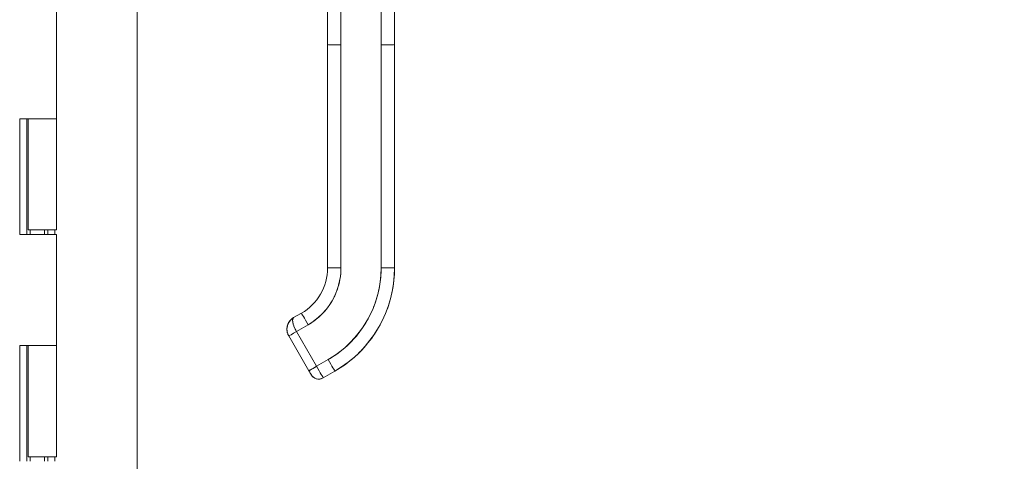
# Model space of a CAD drawing. Header units: inches. Extents: x 14 to 423, y 12 to 263.
# Tile 23 of 124: x 40.04 to 48.72, y 157.46 to 161.36. Entities that reach past the tile are written whole.
import ezdxf

# ---------------------------------------------------------------- set-up
doc = ezdxf.new("R2010")
doc.units = ezdxf.units.IN
doc.header["$LTSCALE"] = 26
doc.header["$MEASUREMENT"] = 0
for name, color, linetype, lineweight in [('Dimension (ANSI)', 7, 'Continuous', 5), ('Visible (ANSI)', 7, 'Continuous', 5), ('Visible Narrow (ANSI)', 7, 'Continuous', 5)]:
    doc.layers.add(name, color=color, linetype=linetype, lineweight=lineweight)
doc.styles.add('ROMANS', font='romans.shx')
doc.dimstyles.new('Default (ANSI)', dxfattribs={"dimscale": 26, "dimtxt": 0.08, "dimasz": 0.098425, "dimexe": 0.125, "dimexo": 0.0625, "dimgap": 0.031496, "dimtad": 0, "dimtih": 1, "dimtoh": 1, "dimrnd": 1e-08, "dimzin": 0, "dimdsep": 46, "dimtxsty": 'ROMANS', "dimcen": 0.09, "dimdle": 0.393701, "dimclrd": 256, "dimclre": 256, "dimclrt": 256, "dimadec": 0, "dimazin": 0, "dimtfac": 1.25, "dimtofl": 0, "dimtmove": 0, "dimatfit": 3, "dimfxl": 1, "dimtolj": 1, "dimtzin": 0, "dimlwd": -1, "dimlwe": -1, "dimarcsym": 0})

# ---------------------------------------------------------------- blocks, each defined once
blk = doc.blocks.new('*D14')
at = {"layer": 'Defpoints', "color": 0, "transparency": 16777216}
for p in [(40.3619, 198.4826), (40.3619, 130.4826), (53.2627, 130.4826)]:
    blk.add_point(p, dxfattribs=at)
at = {"layer": 'Dimension (ANSI)', "transparency": 16777216}
for p, q in [((41.9869, 198.4826), (56.5127, 198.4826)), ((53.2627, 195.9236), (53.2627, 169.8082)), ((53.2627, 133.0417), (53.2627, 159.1571)), ((41.9869, 130.4826), (56.5127, 130.4826))]:
    blk.add_line(p, q, dxfattribs=at)
for points in [[(52.8362, 195.9236), (53.6892, 195.9236), (53.2627, 198.4826)], [(52.8362, 133.0417), (53.6892, 133.0417), (53.2627, 130.4826)]]:
    blk.add_solid(points, dxfattribs=at)
at = {"layer": 'Dimension (ANSI)', "transparency": 16777216, "insert": (53.2627, 164.4826), "char_height": 2.08, "attachment_point": 5, "style": 'ROMANS'}
blk.add_mtext('\\A1;68.00{\\PCONT.\\PHINGE}', dxfattribs=at)

msp = doc.modelspace()

# ---------------------------------------------------------------- linework, layer by layer
at = {"layer": 'Visible (ANSI)'}
for p, q in [((41.0723, 199.4514), (41.0723, 129.5138)), ((42.7503, 161.1358), (42.7503, 162.0619)), ((42.8684, 162.0617), (42.8684, 161.1357)), ((43.2227, 161.1357), (43.2227, 162.0617)), ((43.3408, 162.0619), (43.3408, 161.1358)), ((40.3619, 161.4626), (40.3619, 160.4826)), ((42.7503, 159.1673), (42.7503, 161.1358)), ((42.7503, 161.1358), (42.7503, 160.6831)), ((42.8684, 159.1672), (42.8684, 161.1357)), ((42.8684, 161.1357), (42.8684, 159.1672)), ((43.2227, 159.1672), (43.2227, 161.1357)), ((43.2227, 161.1357), (43.2227, 159.1672)), ((43.3408, 161.1358), (43.3408, 159.1673)), ((43.3408, 159.1673), (43.3408, 161.1358)), ((42.7503, 160.6831), (42.7503, 160.5846)), ((42.7503, 160.5846), (42.7503, 159.9744)), ((40.0371, 159.4626), (40.0371, 160.4826)), ((40.0373, 160.4826), (40.0371, 160.4826)), ((40.0373, 160.4826), (40.1153, 160.4826)), ((40.0998, 159.4626), (40.0998, 160.4826)), ((40.1119, 160.4826), (40.1119, 159.5026)), ((40.3619, 160.4826), (40.1153, 160.4826)), ((40.1153, 160.4826), (40.3619, 160.4826)), ((40.3619, 160.4826), (40.3619, 159.5026)), ((42.7503, 159.9744), (42.7503, 159.876)), ((42.7503, 159.876), (42.7503, 159.2657)), ((40.0371, 159.4626), (40.0373, 159.4626)), ((40.1153, 159.4626), (40.0373, 159.4626)), ((40.3619, 159.5026), (40.1119, 159.5026)), ((40.1153, 159.4626), (40.3619, 159.4626)), ((40.1298, 159.5026), (40.1298, 159.4626)), ((40.2543, 159.5026), (40.2543, 159.4626)), ((40.286, 159.4626), (40.286, 159.5026)), ((40.3458, 159.5026), (40.3458, 159.4626)), ((40.3619, 159.4626), (40.3619, 158.4826)), ((42.7503, 159.2657), (42.7503, 159.1673)), ((42.52, 158.7691), (42.4518, 158.7297)), ((42.4518, 158.7297), (42.52, 158.7691)), ((42.4518, 158.7297), (42.52, 158.7691)), ((42.4518, 158.7293), (42.52, 158.7687)), ((42.52, 158.7687), (42.4518, 158.7293)), ((42.4518, 158.7294), (42.52, 158.7687)), ((42.52, 158.7687), (42.4518, 158.7294)), ((42.4518, 158.729), (42.52, 158.7684)), ((42.4518, 158.729), (42.52, 158.7684)), ((42.52, 158.7684), (42.4518, 158.729)), ((42.52, 158.7684), (42.4518, 158.729)), ((42.52, 158.7691), (42.52, 158.7691)), ((42.52, 158.7687), (42.52, 158.7687)), ((42.52, 158.7684), (42.52, 158.7684)), ((42.4518, 158.7297), (42.4518, 158.7297)), ((42.4518, 158.7297), (42.4518, 158.7297)), ((42.4518, 158.7294), (42.4518, 158.7293)), ((42.4518, 158.7293), (42.4518, 158.7294)), ((42.4518, 158.729), (42.4518, 158.729)), ((42.4518, 158.729), (42.4518, 158.729)), ((42.4767, 158.6069), (42.579, 158.6659)), ((42.579, 158.6659), (42.4767, 158.6069)), ((42.4085, 158.5676), (42.4085, 158.5676)), ((42.4085, 158.5676), (42.4085, 158.5676)), ((42.4085, 158.5676), (42.5857, 158.2607)), ((42.4767, 158.6069), (42.6539, 158.3)), ((42.6539, 158.3), (42.4767, 158.6069)), ((40.0371, 157.4626), (40.0371, 158.4826)), ((40.0373, 158.4826), (40.0371, 158.4826)), ((40.0373, 158.4826), (40.1153, 158.4826)), ((40.0998, 157.4626), (40.0998, 158.4826)), ((40.1119, 158.4826), (40.1119, 157.5026)), ((40.3619, 158.4826), (40.1153, 158.4826)), ((40.1153, 158.4826), (40.3619, 158.4826)), ((40.3619, 158.4826), (40.3619, 157.5026)), ((42.7562, 158.3591), (42.6539, 158.3)), ((42.6539, 158.3), (42.7562, 158.3591)), ((42.8152, 158.2569), (42.7129, 158.1979)), ((42.8152, 158.2569), (42.8152, 158.2569)), ((42.8152, 158.2569), (42.8152, 158.2569)), ((40.3619, 157.5026), (40.1119, 157.5026)), ((40.1298, 157.5026), (40.1298, 157.4626)), ((40.2543, 157.5026), (40.2543, 157.4626)), ((40.286, 157.4626), (40.286, 157.5026)), ((40.3458, 157.5026), (40.3458, 157.4626))]:
    msp.add_line(p, q, dxfattribs=at)
for centre, radius, start, end in [((42.5108, 158.6274), 0.1181, 120.00002, 179.87124), ((42.5108, 158.6274), 0.1181, 120.00002, 180.00001), ((42.5108, 158.6271), 0.1181, 120.00002, 180.00003), ((42.5108, 158.627), 0.1181, 120.00002, 179.99999), ((42.5108, 158.627), 0.1181, 120.00002, 179.87124), ((42.5108, 158.6267), 0.1181, 120.00002, 179.84288), ((42.5108, 158.6271), 0.1181, 120.00037, 177.49548), ((42.5108, 158.6267), 0.1181, 120.00161, 178.54156), ((42.6736, 158.2661), 0.0787, 209.99998, 299.99998), ((42.6736, 158.2661), 0.0787, 209.99743, 300.00166)]:
    msp.add_arc(centre, radius, start, end, dxfattribs=at)
for centre, major_axis, ratio, start_param, end_param in [((42.8684, 161.1358), (-0.1181, 0), 0.001274, 0.000027, 1.570778), ((42.8684, 161.1358), (-0.1181, 0), 0.001274, 0.000005, 1.570799), ((43.2227, 161.1358), (0.1181, 0), 0.001274, 4.712398, 6.283169), ((43.2227, 161.1358), (0.1181, 0), 0.001274, 4.712389, 6.283183), ((42.2896, 159.1673), (0.399, 0.2303), 1, 4.712389, 5.759587), ((42.2896, 159.1672), (0.5788, 0), 0.999999, 5.235988, 6.283185), ((42.8684, 159.1673), (-0.1181, 0), 0.001274, 6.283183, 7.853982), ((42.8684, 159.1673), (-0.1181, 0), 0.001274, 0, 1.570794), ((42.2896, 159.1672), (0.8081, 0.4666), 1, 4.712389, 5.759587), ((42.2896, 159.168), (1.0512, 0), 0.999999, 5.235988, 6.283185), ((43.2227, 159.1673), (0.1181, 0), 0.001274, 4.712391, 6.283189), ((43.2227, 159.1673), (0.1181, 0), 0.001274, 4.712392, 6.283185), ((42.5292, 158.753), (-0.0093, 0.016), 0.000637, 0.001103, 0.256735), ((42.5292, 158.7527), (-0.0093, 0.016), 0.000637, 0.001103, 0.177816), ((42.5292, 158.7527), (-0.0093, 0.016), 0.000637, 6.098089, 6.284288), ((42.579, 158.6661), (-0.0591, 0.1023), 0.000637, 0.001103, 1.571899), ((42.579, 158.6661), (-0.0591, 0.1023), 0.000637, 0.001103, 1.571897), ((42.461, 158.7137), (-0.0093, 0.016), 0.000637, 0.001103, 0.177427), ((42.461, 158.7137), (-0.0093, 0.016), 0.000637, 0.001103, 0.177427), ((42.461, 158.7133), (-0.0093, 0.016), 0.000637, 0.001103, 0.177427), ((42.461, 158.7133), (-0.0093, 0.016), 0.000637, 0.001103, 0.177427), ((42.4767, 158.607), (-0.0682, -0.0394), 0.001103, 6.282549, 7.853345), ((42.4767, 158.607), (-0.0682, -0.0394), 0.001103, 6.282563, 7.853325), ((42.6539, 158.3001), (-0.0682, -0.0394), 0.001103, 0.000044, 1.57016), ((42.6539, 158.3002), (0.0591, -0.1023), 0.000637, 4.713478, 6.283158), ((42.6539, 158.3002), (0.0591, -0.1023), 0.000609, 4.713703, 6.282973), ((42.7562, 158.3592), (0.0591, -0.1023), 0.000637, 4.713495, 6.284288), ((42.7562, 158.3592), (0.0591, -0.1023), 0.000637, 4.713492, 6.284288)]:
    msp.add_ellipse(centre, major_axis=major_axis, ratio=ratio, start_param=start_param, end_param=end_param, dxfattribs=at)
for points, knots in [([(42.579, 158.6659), (42.6082, 158.6828), (42.6356, 158.7019), (42.6613, 158.7235), (42.687, 158.7451), (42.7111, 158.7691), (42.7329, 158.795), (42.7546, 158.8209), (42.774, 158.8486), (42.7909, 158.8778), (42.8077, 158.907), (42.8221, 158.9377), (42.8336, 158.9695), (42.8451, 159.0013), (42.8539, 159.0341), (42.8597, 159.0672), (42.8655, 159.1002), (42.8684, 159.1335), (42.8684, 159.1672)], [0, 0, 0, 0, 0.166667, 0.166667, 0.166667, 0.333333, 0.333333, 0.333333, 0.5, 0.5, 0.5, 0.666667, 0.666667, 0.666667, 0.833333, 0.833333, 0.833333, 1, 1, 1, 1]), ([(43.2227, 159.1672), (43.2227, 159.1126), (43.218, 159.0589), (43.2086, 159.0056), (43.1992, 158.9523), (43.1851, 158.8994), (43.1665, 158.8482), (43.1479, 158.797), (43.1249, 158.7476), (43.0977, 158.7006), (43.0705, 158.6535), (43.0393, 158.6089), (43.0043, 158.5672), (42.9692, 158.5255), (42.9305, 158.4868), (42.889, 158.452), (42.8475, 158.4172), (42.8034, 158.3863), (42.7562, 158.3591)], [0, 0, 0, 0, 0.166667, 0.166667, 0.166667, 0.333333, 0.333333, 0.333333, 0.5, 0.5, 0.5, 0.666667, 0.666667, 0.666667, 0.833333, 0.833333, 0.833333, 1, 1, 1, 1]), ([(42.8152, 158.2569), (42.8788, 158.2936), (42.9385, 158.337), (43.0476, 158.4352), (43.0969, 158.4901), (43.1832, 158.6088), (43.2201, 158.6727), (43.2798, 158.8068), (43.3026, 158.877), (43.3331, 159.0205), (43.3408, 159.0939), (43.3408, 159.1673)], [5.235988, 5.235988, 5.235988, 5.235988, 5.445427, 5.445427, 5.654867, 5.654867, 5.864306, 5.864306, 6.073746, 6.073746, 6.283185, 6.283185, 6.283185, 6.283185]), ([(42.4516, 158.7289), (42.4424, 158.7236), (42.434, 158.717), (42.4266, 158.7095), (42.4192, 158.702), (42.4128, 158.6934), (42.4077, 158.6843), (42.4026, 158.6751), (42.3988, 158.6654), (42.3963, 158.6554), (42.3937, 158.6454), (42.3926, 158.6351), (42.3927, 158.625), (42.3929, 158.6148), (42.3943, 158.6048), (42.397, 158.5952), (42.3997, 158.5855), (42.4036, 158.5762), (42.4085, 158.5676)], [0.0008273, 0.0008273, 0.0008273, 0.0008273, 0.1666667, 0.1666667, 0.1666667, 0.3333333, 0.3333333, 0.3333333, 0.5, 0.5, 0.5, 0.6666667, 0.6666667, 0.6666667, 0.8333333, 0.8333333, 0.8333333, 1, 1, 1, 1]), ([(42.3927, 158.6271), (42.3927, 158.6353), (42.3936, 158.6436), (42.397, 158.6597), (42.3996, 158.6676), (42.4063, 158.6826), (42.4104, 158.6898), (42.4201, 158.7032), (42.4257, 158.7093), (42.4379, 158.7204), (42.4446, 158.7252), (42.4518, 158.7294)], [3.141592, 3.141592, 3.141592, 3.141592, 3.351032, 3.351032, 3.560472, 3.560472, 3.769911, 3.769911, 3.979351, 3.979351, 4.18879, 4.18879, 4.18879, 4.18879]), ([(42.4518, 158.729), (42.4446, 158.7249), (42.4379, 158.72), (42.4257, 158.709), (42.4201, 158.7028), (42.4104, 158.6895), (42.4063, 158.6823), (42.3996, 158.6672), (42.397, 158.6593), (42.3936, 158.6433), (42.3927, 158.6352), (42.3927, 158.627)], [2.094395, 2.094395, 2.094395, 2.094395, 2.303835, 2.303835, 2.513274, 2.513274, 2.722714, 2.722714, 2.932153, 2.932153, 3.13885, 3.13885, 3.13885, 3.13885]), ([(42.4085, 158.5676), (42.4065, 158.5712), (42.4046, 158.5749), (42.4028, 158.5788), (42.4006, 158.584), (42.3986, 158.5894), (42.3971, 158.5949), (42.3962, 158.598), (42.3955, 158.6011), (42.3949, 158.6042), (42.3936, 158.611), (42.3928, 158.6178), (42.3927, 158.6248), (42.3927, 158.6258), (42.3927, 158.6268), (42.3927, 158.6278), (42.3928, 158.6346), (42.3934, 158.6415), (42.3947, 158.6484), (42.3952, 158.6507), (42.3956, 158.6529), (42.3962, 158.6552), (42.3971, 158.6589), (42.3982, 158.6626), (42.3995, 158.6662), (42.4013, 158.6713), (42.4035, 158.6763), (42.406, 158.6812), (42.4066, 158.6822), (42.4071, 158.6832), (42.4077, 158.6842), (42.4094, 158.6874), (42.4113, 158.6904), (42.4133, 158.6934), (42.4157, 158.6969), (42.4183, 158.7003), (42.4211, 158.7035), (42.4229, 158.7056), (42.4247, 158.7076), (42.4266, 158.7095), (42.4274, 158.7103), (42.4282, 158.7111), (42.429, 158.7119), (42.4315, 158.7143), (42.4341, 158.7166), (42.4368, 158.7187), (42.4393, 158.7207), (42.4418, 158.7226), (42.4444, 158.7244), (42.4468, 158.726), (42.4493, 158.7275), (42.4518, 158.729)], [0, 0, 0, 0, 0.0715294, 0.0715294, 0.0715294, 0.1666667, 0.1666667, 0.1666667, 0.2191087, 0.2191087, 0.2191087, 0.3333333, 0.3333333, 0.3333333, 0.3497655, 0.3497655, 0.3497655, 0.4625066, 0.4625066, 0.4625066, 0.5, 0.5, 0.5, 0.5617957, 0.5617957, 0.5617957, 0.6483456, 0.6483456, 0.6483456, 0.6666667, 0.6666667, 0.6666667, 0.7237363, 0.7237363, 0.7237363, 0.7909989, 0.7909989, 0.7909989, 0.8333333, 0.8333333, 0.8333333, 0.8512295, 0.8512295, 0.8512295, 0.9053658, 0.9053658, 0.9053658, 0.9545679, 0.9545679, 0.9545679, 0.9999865, 0.9999865, 0.9999865, 0.9999865]), ([(42.3974, 158.6604), (42.397, 158.6589), (42.3966, 158.6574), (42.3962, 158.6559), (42.3958, 158.6545), (42.3955, 158.653), (42.3952, 158.6516), (42.3935, 158.6435), (42.3927, 158.6354), (42.3927, 158.6275)], [0.4534485, 0.4534485, 0.4534485, 0.4534485, 0.477047, 0.477047, 0.477047, 0.5, 0.5, 0.5, 0.6280519, 0.6280519, 0.6280519, 0.6280519]), ([(42.3928, 158.6307), (42.393, 158.6393), (42.3942, 158.6479), (42.3963, 158.6564), (42.3988, 158.6663), (42.4027, 158.6761), (42.4078, 158.6852), (42.4129, 158.6943), (42.4193, 158.7028), (42.4267, 158.7103), (42.4341, 158.7178), (42.4425, 158.7244), (42.4518, 158.7297)], [0.3590291, 0.3590291, 0.3590291, 0.3590291, 0.5, 0.5, 0.5, 0.6666667, 0.6666667, 0.6666667, 0.8333333, 0.8333333, 0.8333333, 0.9999961, 0.9999961, 0.9999961, 0.9999961]), ([(42.4307, 158.7142), (42.4303, 158.7138), (42.4299, 158.7134), (42.4295, 158.713), (42.4281, 158.7117), (42.4267, 158.7104), (42.4254, 158.709), (42.4192, 158.7026), (42.4139, 158.6956), (42.4094, 158.688), (42.4086, 158.6867), (42.4078, 158.6852), (42.4071, 158.6838)], [0.1303452, 0.1303452, 0.1303452, 0.1303452, 0.1383828, 0.1383828, 0.1383828, 0.1666667, 0.1666667, 0.1666667, 0.3001655, 0.3001655, 0.3001655, 0.3248016, 0.3248016, 0.3248016, 0.3248016]), ([(42.4767, 158.6069), (42.4718, 158.6154), (42.4672, 158.6242), (42.4631, 158.633), (42.459, 158.6418), (42.4553, 158.6507), (42.4523, 158.6592), (42.4493, 158.6677), (42.4469, 158.6758), (42.4453, 158.6834), (42.4436, 158.6911), (42.4428, 158.6982), (42.4427, 158.7044), (42.4426, 158.7106), (42.4432, 158.7158), (42.4447, 158.7199), (42.4462, 158.7241), (42.4485, 158.7271), (42.4518, 158.729)], [0, 0, 0, 0, 0.1666667, 0.1666667, 0.1666667, 0.3333333, 0.3333333, 0.3333333, 0.5, 0.5, 0.5, 0.6666667, 0.6666667, 0.6666667, 0.8333333, 0.8333333, 0.8333333, 1, 1, 1, 1]), ([(42.4518, 158.729), (42.4509, 158.7285), (42.45, 158.7279), (42.4493, 158.7272), (42.4485, 158.7265), (42.4478, 158.7256), (42.4471, 158.7247), (42.4464, 158.7237), (42.4458, 158.7225), (42.4453, 158.7213), (42.445, 158.7207), (42.4447, 158.72), (42.4445, 158.7193), (42.4442, 158.7185), (42.444, 158.7176), (42.4438, 158.7167), (42.4434, 158.7148), (42.4431, 158.7127), (42.4429, 158.7105), (42.4427, 158.7081), (42.4426, 158.7054), (42.4427, 158.7026), (42.4427, 158.7025), (42.4427, 158.7023), (42.4427, 158.7022), (42.4429, 158.6989), (42.4432, 158.6954), (42.4438, 158.6916), (42.4443, 158.6879), (42.4451, 158.6841), (42.446, 158.6801), (42.4461, 158.6795), (42.4463, 158.6789), (42.4464, 158.6784), (42.4478, 158.6729), (42.4495, 158.6673), (42.4514, 158.6617), (42.4523, 158.6593), (42.4531, 158.6569), (42.454, 158.6545), (42.4557, 158.65), (42.4575, 158.6455), (42.4594, 158.6412), (42.4611, 158.6371), (42.463, 158.6332), (42.4648, 158.6293), (42.4667, 158.6255), (42.4686, 158.6217), (42.4706, 158.6181), (42.4726, 158.6143), (42.4747, 158.6105), (42.4767, 158.6069)], [0, 0, 0, 0, 0.042575, 0.042575, 0.042575, 0.089021, 0.089021, 0.089021, 0.140441, 0.140441, 0.140441, 0.166667, 0.166667, 0.166667, 0.198054, 0.198054, 0.198054, 0.263294, 0.263294, 0.263294, 0.333333, 0.333333, 0.333333, 0.337089, 0.337089, 0.337089, 0.419118, 0.419118, 0.419118, 0.5, 0.5, 0.5, 0.511556, 0.511556, 0.511556, 0.620733, 0.620733, 0.620733, 0.666667, 0.666667, 0.666667, 0.753268, 0.753268, 0.753268, 0.833333, 0.833333, 0.833333, 0.914298, 0.914298, 0.914298, 1, 1, 1, 1]), ([(42.5857, 158.2607), (42.5857, 158.2607), (42.5868, 158.2614), (42.589, 158.2626), (42.5913, 158.2639), (42.5945, 158.2658), (42.5987, 158.2682), (42.6029, 158.2706), (42.6081, 158.2736), (42.6138, 158.2769), (42.6196, 158.2802), (42.626, 158.2839), (42.6328, 158.2879), (42.6396, 158.2918), (42.6468, 158.2959), (42.6539, 158.3)], [0.0004327, 0.0004327, 0.0004327, 0.0004327, 0.2, 0.2, 0.2, 0.4, 0.4, 0.4, 0.6, 0.6, 0.6, 0.8, 0.8, 0.8, 1, 1, 1, 1]), ([(42.5857, 158.2607), (42.5884, 158.256), (42.5909, 158.2517), (42.5933, 158.2476), (42.5956, 158.2436), (42.5978, 158.2398), (42.5996, 158.2367), (42.6014, 158.2335), (42.6029, 158.231), (42.6039, 158.2293), (42.6048, 158.2276), (42.6053, 158.2268), (42.6054, 158.2267)], [0, 0, 0, 0, 0.25, 0.25, 0.25, 0.5, 0.5, 0.5, 0.75, 0.75, 0.75, 1, 1, 1, 1]), ([(42.6054, 158.2267), (42.6054, 158.2267), (42.6049, 158.2276), (42.6039, 158.2293), (42.6029, 158.231), (42.6014, 158.2335), (42.5996, 158.2367), (42.5978, 158.2398), (42.5957, 158.2435), (42.5933, 158.2476), (42.5909, 158.2517), (42.5883, 158.2562), (42.5857, 158.2607)], [0, 0, 0, 0, 0.25, 0.25, 0.25, 0.5, 0.5, 0.5, 0.75, 0.75, 0.75, 1, 1, 1, 1]), ([(42.713, 158.1979), (42.7056, 158.1936), (42.6974, 158.1905), (42.6809, 158.1872), (42.6723, 158.1869), (42.6557, 158.1889), (42.6475, 158.1913), (42.6323, 158.1985), (42.6253, 158.2033), (42.6162, 158.212), (42.6135, 158.2151), (42.6097, 158.22), (42.6085, 158.2217), (42.6071, 158.2238), (42.6069, 158.2242), (42.6065, 158.2248), (42.6064, 158.2249), (42.6062, 158.2253), (42.6061, 158.2254), (42.606, 158.2257), (42.6059, 158.2258), (42.6058, 158.2261), (42.6057, 158.2262), (42.6056, 158.2264), (42.6055, 158.2265), (42.6053, 158.2269), (42.6051, 158.2271), (42.6043, 158.2286), (42.6032, 158.2304), (42.6005, 158.2351), (42.5989, 158.2378), (42.5954, 158.2439), (42.5935, 158.2472), (42.5896, 158.2539), (42.5877, 158.2574), (42.5857, 158.2607)], [0, 0, 0, 0, 0.0648582, 0.0648582, 0.1285445, 0.1285445, 0.1922728, 0.1922728, 0.2559996, 0.2559996, 0.2875521, 0.2875521, 0.303343, 0.303343, 0.3069127, 0.3069127, 0.3085316, 0.3085316, 0.3101467, 0.3101467, 0.3117633, 0.3117633, 0.3150007, 0.3150007, 0.3190895, 0.3190895, 0.331346, 0.331346, 0.3686735, 0.3686735, 0.4021854, 0.4021854, 0.4342659, 0.4342659, 0.4640225, 0.4640225, 0.4640225, 0.4640225])]:
    msp.add_open_spline(points, degree=3, knots=knots, dxfattribs=at)
for points in [[(42.393, 158.6356), (42.3934, 158.6426), (42.3946, 158.6497), (42.3964, 158.6566)], [(42.4191, 158.7019), (42.4223, 158.7059), (42.4259, 158.7097), (42.4297, 158.7132)], [(42.4518, 158.7297), (42.4518, 158.7297), (42.4517, 158.7297), (42.4517, 158.7297)], [(42.4518, 158.7297), (42.4518, 158.7297), (42.4518, 158.7297), (42.4518, 158.7297)], [(42.3927, 158.6274), (42.3927, 158.6267), (42.3927, 158.6259), (42.3927, 158.6252)], [(42.3927, 158.6274), (42.3927, 158.6274), (42.3927, 158.6273), (42.3927, 158.6272)], [(42.3927, 158.6269), (42.3927, 158.627), (42.3927, 158.627), (42.3927, 158.627)], [(42.5861, 158.2609), (42.5861, 158.2609), (42.5861, 158.2609), (42.5861, 158.2609)]]:
    msp.add_open_spline(points, degree=3, dxfattribs=at)
at = {"layer": 'Visible Narrow (ANSI)'}
for points in [[(42.3979, 158.6614), (42.3979, 158.6614), (42.3979, 158.6614), (42.3979, 158.6614)], [(42.6614, 158.287), (42.6614, 158.287), (42.6614, 158.287), (42.6614, 158.287)], [(42.7124, 158.1987), (42.7124, 158.1987), (42.7124, 158.1987), (42.7124, 158.1987)]]:
    msp.add_open_spline(points, degree=3, dxfattribs=at)
for points, knots in [([(42.402, 158.6726), (42.402, 158.6726), (42.402, 158.6726), (42.402, 158.6726), (42.402, 158.6726), (42.402, 158.6726)], [0.00013211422, 0.00013211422, 0.00013211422, 0.00013211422, 0.0001471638, 0.0001471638, 0.00016297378, 0.00016297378, 0.00016297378, 0.00016297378]), ([(42.4046, 158.6784), (42.4046, 158.6784), (42.4046, 158.6784), (42.4046, 158.6784), (42.4046, 158.6784), (42.4046, 158.6784)], [0.04601818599, 0.04601818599, 0.04601818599, 0.04601818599, 0.0460499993, 0.0460499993, 0.04605803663, 0.04605803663, 0.04605803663, 0.04605803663])]:
    msp.add_open_spline(points, degree=3, knots=knots, dxfattribs=at)

# ---------------------------------------------------------------- dimensions: what is measured, and where the dimension line sits
at = {"layer": 'Dimension (ANSI)'}
dim = msp.add_linear_dim(base=(53.2627, 130.4826), p1=(40.3619, 198.4826), p2=(40.3619, 130.4826), angle=90, text='<>{\\PCONT.\\PHINGE}', dimstyle='Default (ANSI)', override={"dimdec": 2, "dimtp": 0, "dimtm": 0, "dimtdec": 2, "dimatfit": 1}, dxfattribs=at)
dim.commit()
dim.dimension.update_dxf_attribs({"geometry": '*D14', "text_midpoint": (53.2627, 164.4826), "dimtype": 160})

doc.saveas('drawing.dxf')
